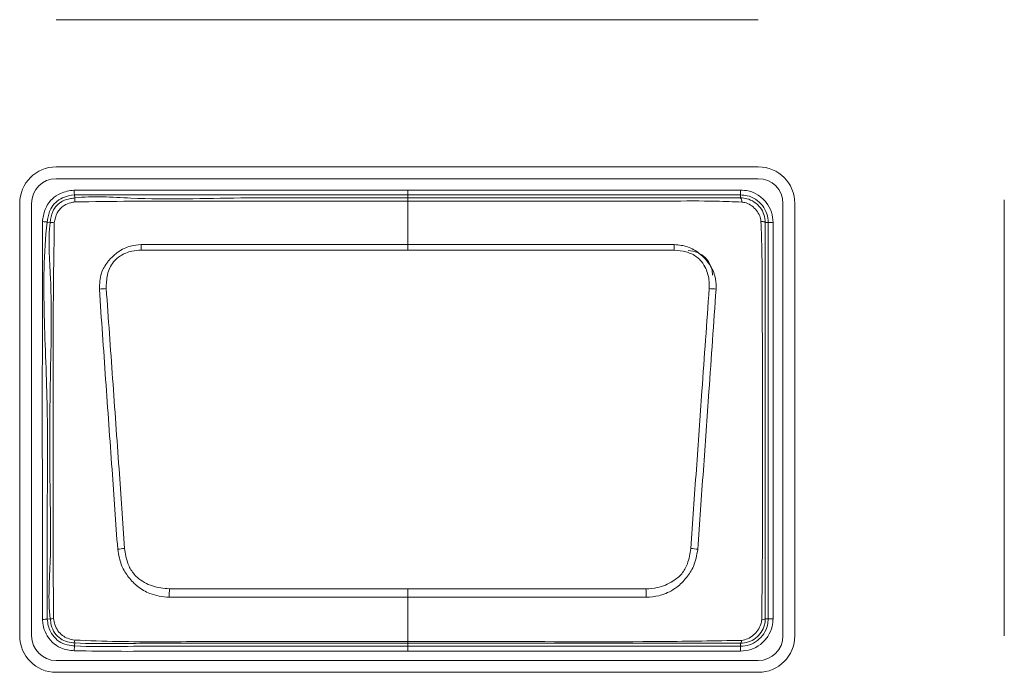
# Model space of a CAD drawing. Header units: millimetres. Extents: x 0 to 1118, y 0 to 864.
# Tile 120 of 256: x 249.48 to 254.51, y 411.88 to 415.21. Entities that reach past the tile are written whole.
import ezdxf

# ---------------------------------------------------------------- set-up
doc = ezdxf.new("R2010")
doc.units = ezdxf.units.MM

msp = doc.modelspace()

# ---------------------------------------------------------------- linework, layer by layer
at = {"color": 7, "linetype": 'Continuous', "lineweight": 15}
for p, q in [((249.6686, 415.2145), (253.2536, 415.2145)), ((253.2536, 414.4621), (249.6686, 414.4621)), ((249.6686, 414.4018), (253.2536, 414.4018)), ((249.4823, 414.2758), (249.4823, 412.0658)), ((249.5426, 412.0658), (249.5426, 414.2758)), ((253.3796, 414.2758), (253.3796, 412.0658)), ((253.4399, 412.0658), (253.4399, 414.2758)), ((254.5098, 414.2938), (254.5098, 412.0658)), ((253.2536, 411.9398), (249.6686, 411.9398)), ((249.6686, 411.8795), (253.2536, 411.8795))]:
    msp.add_line(p, q, dxfattribs=at)
at = {"color": 9, "linetype": 'Continuous', "lineweight": 0}
for p, q in [((249.7618, 414.3189), (249.7636, 414.3037)), ((251.4636, 414.319), (251.4636, 414.344)), ((251.4636, 414.344), (253.1636, 414.344)), ((251.4636, 414.3037), (251.4636, 414.319)), ((253.1636, 414.319), (251.4636, 414.319)), ((253.1636, 414.319), (253.1636, 414.344)), ((253.1636, 414.3037), (253.1636, 414.319)), ((251.4636, 414.3037), (251.4636, 414.2877)), ((251.4636, 414.0652), (251.4636, 414.2877)), ((249.6382, 414.1784), (249.623, 414.1803)), ((253.3043, 414.1783), (253.289, 414.1783)), ((253.3043, 412.1533), (253.3043, 414.1783)), ((253.3043, 414.1783), (253.3293, 414.1783)), ((253.3293, 414.1783), (253.3293, 412.1533)), ((251.4636, 414.0652), (251.4636, 414.0372)), ((251.4636, 414.0372), (250.1035, 414.0372)), ((252.8237, 414.0372), (251.4636, 414.0372)), ((251.4636, 412.3059), (251.4636, 412.2628)), ((251.4636, 412.0367), (251.4636, 412.2628)), ((249.623, 412.1515), (249.6382, 412.1533)), ((253.289, 412.1533), (253.3043, 412.1533)), ((253.3043, 412.1533), (253.3293, 412.1533)), ((249.7637, 412.0296), (249.7625, 412.0142)), ((251.4636, 412.0367), (251.4636, 412.0281)), ((251.4636, 412.0281), (251.4636, 412.0126)), ((251.4636, 412.0126), (253.1635, 412.0126)), ((251.4636, 411.9876), (251.4636, 412.0126)), ((253.1635, 412.0126), (253.1635, 412.0279)), ((253.1635, 412.0126), (253.1635, 411.9876)), ((253.1635, 411.9876), (251.4636, 411.9876))]:
    msp.add_line(p, q, dxfattribs=at)
at = {"color": 9, "linetype": 'Continuous', "lineweight": 0, "flags": 128}
for points in [[(249.759, 414.3438), (249.7596, 414.339), (249.7601, 414.3344), (249.7606, 414.3301), (249.761, 414.3264), (249.7613, 414.3233), (249.7616, 414.3209), (249.7618, 414.3195), (249.7618, 414.3189)], [(251.4636, 414.319), (251.4136, 414.319), (251.2136, 414.319), (250.8136, 414.319), (250.3206, 414.319), (249.7618, 414.3189)], [(249.5982, 414.1834), (249.603, 414.1828), (249.6076, 414.1822), (249.6119, 414.1817), (249.6156, 414.1812), (249.6187, 414.1808), (249.621, 414.1805), (249.6225, 414.1804), (249.623, 414.1803)], [(251.4636, 414.0652), (251.7618, 414.0652), (252.8249, 414.0652)], [(250.2471, 412.3059), (251.2999, 412.3059), (251.4636, 412.3059)], [(251.4636, 412.3059), (251.6273, 412.3059), (252.6801, 412.3059)], [(251.4636, 412.2628), (251.1654, 412.2628), (250.2457, 412.2629)], [(252.6815, 412.2629), (251.6273, 412.2628), (251.4636, 412.2628)], [(249.5981, 412.1487), (249.6029, 412.1493), (249.6076, 412.1498), (249.6118, 412.1503), (249.6156, 412.1507), (249.6187, 412.151), (249.621, 412.1513), (249.6224, 412.1515), (249.623, 412.1515)], [(249.7604, 411.9893), (249.7608, 411.9941), (249.7612, 411.9988), (249.7615, 412.003), (249.7618, 412.0068), (249.7621, 412.0099), (249.7623, 412.0122), (249.7624, 412.0137), (249.7625, 412.0142)]]:
    msp.add_lwpolyline(points, dxfattribs=at)
at = {"color": 7, "linetype": 'Continuous', "lineweight": 15}
for centre, radius, start, end in [((249.6686, 414.2758), 0.1863, 90, 180), ((253.2536, 414.2758), 0.1863, 0, 90), ((249.6686, 414.2758), 0.126, 90, 180), ((253.2536, 414.2758), 0.126, 0, 90), ((252.8949, 413.9093), 0.125, 0, 90), ((253.2726, 412.176), 0.028, 266.507, 305.9271), ((249.6686, 412.0658), 0.1863, 180, 270), ((249.6686, 412.0658), 0.126, 180, 270), ((253.2536, 412.0658), 0.1863, 270, 0), ((253.2536, 412.0658), 0.126, 270, 0)]:
    msp.add_arc(centre, radius, start, end, dxfattribs=at)
at = {"color": 9, "linetype": 'Continuous', "lineweight": 0}
for centre, radius, start, end in [((249.8584, 414.2967), 0.0951, 175.7603, 188.1429), ((253.1352, 414.2849), 0.0341, 355.9711, 33.6405), ((249.64, 414.0496), 0.1288, 81.4718, 90.8137), ((253.2699, 414.1482), 0.0357, 57.5236, 94.0736), ((242.9165, 413.7538), 7.1926, 2.25796, 2.48118), ((260.0107, 413.7538), 7.1926, 177.51882, 177.74204), ((249.9366, 413.4947), 0.3459, 92.0734, 97.8926), ((252.9906, 413.4948), 0.3458, 82.1073, 87.9278), ((250.109, 411.6556), 0.8619, 96.0681, 98.4294), ((252.8182, 411.6559), 0.8616, 81.5687, 83.9308), ((274.9547, 411.4931), 24.721, 178.11575, 178.21555), ((222.4352, 411.3157), 30.2611, 1.79358, 1.87511), ((249.6402, 412.2716), 0.1183, 269.0596, 277.556), ((249.8102, 412.0387), 0.0474, 173.4004, 191.0629), ((253.1468, 412.0418), 0.0218, 320.3954, 2.681)]:
    msp.add_arc(centre, radius, start, end, dxfattribs=at)
for points, knots in [([(249.5982, 414.1834), (249.5989, 414.1882), (249.6023, 414.2139), (249.6134, 414.2563), (249.647, 414.3011), (249.6958, 414.3334), (249.7358, 414.34), (249.759, 414.3438)], [0, 0, 0, 0, 0.058141, 0.312482, 0.516433, 0.720002, 1, 1, 1, 1]), ([(249.7618, 414.3189), (249.7618, 414.3189), (249.7412, 414.317), (249.7063, 414.3097), (249.6645, 414.2828), (249.636, 414.2444), (249.6267, 414.2076), (249.6236, 414.1848), (249.623, 414.1803)], [0, 0, 0, 0, 0.000069, 0.287539, 0.483942, 0.679065, 0.936859, 1, 1, 1, 1]), ([(249.759, 414.3438), (249.9462, 414.3439), (250.3206, 414.3441), (250.8888, 414.344), (251.2698, 414.344), (251.4636, 414.344)], [0, 0, 0, 0, 0.3294363, 0.6588715, 1, 1, 1, 1]), ([(253.1636, 414.344), (253.1767, 414.3431), (253.2083, 414.3409), (253.2554, 414.3199), (253.2969, 414.2818), (253.3242, 414.2325), (253.3276, 414.1961), (253.3293, 414.1783)], [0, 0, 0, 0, 0.151114, 0.365617, 0.580256, 0.795217, 1, 1, 1, 1]), ([(253.3043, 414.1783), (253.3043, 414.1783), (253.3043, 414.1933), (253.2993, 414.2243), (253.2769, 414.2662), (253.2415, 414.2986), (253.2016, 414.3164), (253.1747, 414.3182), (253.1636, 414.319)], [0, 0, 0, 0, 0.000068, 0.204827, 0.419781, 0.634394, 0.848864, 1, 1, 1, 1]), ([(249.7643, 414.2832), (249.7575, 414.2819), (249.7387, 414.2783), (249.7123, 414.268), (249.6885, 414.2494), (249.6682, 414.2201), (249.6627, 414.1941), (249.6591, 414.177)], [0, 0, 0, 0, 0.127496, 0.353033, 0.515865, 0.679685, 1, 1, 1, 1]), ([(249.7636, 414.3037), (249.7636, 414.3037), (249.8556, 414.3152), (250.1447, 414.2911), (250.6092, 414.308), (251.0816, 414.3032), (251.3658, 414.3036), (251.4636, 414.3037)], [0, 0, 0, 0, 0.0000091, 0.1686198, 0.4982921, 0.827436, 1, 1, 1, 1]), ([(251.4636, 414.2877), (251.3642, 414.2877), (251.0799, 414.2877), (250.6088, 414.2874), (250.1417, 414.2885), (249.8596, 414.2846), (249.7643, 414.2832)], [0, 0, 0, 0, 0.1755, 0.501918, 0.831626, 1, 1, 1, 1]), ([(251.4636, 414.3037), (251.6502, 414.3037), (252.0232, 414.3037), (252.4677, 414.3037), (252.8076, 414.3037), (252.9998, 414.3036), (253.124, 414.3037), (253.1636, 414.3037), (253.1636, 414.3037)], [0, 0, 0, 0, 0.329148, 0.658295, 0.784897, 0.928025, 0.999991, 1, 1, 1, 1]), ([(253.1692, 414.2825), (253.1262, 414.2842), (253.0025, 414.289), (252.7976, 414.2873), (252.4737, 414.288), (252.0684, 414.2876), (251.7047, 414.2877), (251.5031, 414.2877), (251.4636, 414.2877)], [0, 0, 0, 0, 0.075738, 0.217696, 0.360253, 0.645411, 0.930556, 1, 1, 1, 1]), ([(253.1636, 414.3037), (253.1636, 414.3037), (253.1741, 414.3037), (253.1986, 414.3007), (253.2344, 414.2848), (253.2652, 414.2557), (253.2847, 414.2191), (253.289, 414.1914), (253.289, 414.1783), (253.289, 414.1783)], [0, 0, 0, 0, 0.000076, 0.159904, 0.374064, 0.588091, 0.79409, 0.999922, 1, 1, 1, 1]), ([(253.2673, 414.1838), (253.2657, 414.1933), (253.2623, 414.2134), (253.2452, 414.2408), (253.2214, 414.2637), (253.1948, 414.2785), (253.1766, 414.2813), (253.1692, 414.2825)], [0, 0, 0, 0, 0.190911, 0.406669, 0.631059, 0.851528, 1, 1, 1, 1]), ([(249.5981, 412.1487), (249.5981, 412.3487), (249.5981, 412.7072), (249.5977, 413.2256), (249.5981, 413.7039), (249.5982, 414.0236), (249.5982, 414.1834)], [0, 0, 0, 0, 0.294817, 0.528637, 0.764318, 1, 1, 1, 1]), ([(249.623, 414.1803), (249.623, 414.1803), (249.6033, 414.0224), (249.6041, 413.7021), (249.6277, 413.2257), (249.6216, 412.7081), (249.6225, 412.3505), (249.623, 412.1515)], [0, 0, 0, 0, 0.000007, 0.235195, 0.471316, 0.705749, 1, 1, 1, 1]), ([(249.6382, 412.1533), (249.6382, 412.1533), (249.6257, 412.2532), (249.644, 412.4543), (249.6358, 412.8519), (249.634, 413.3326), (249.6518, 413.8067), (249.6265, 414.0849), (249.6382, 414.1784), (249.6382, 414.1784)], [0, 0, 0, 0, 0.000007, 0.149192, 0.296265, 0.589843, 0.860506, 0.999993, 1, 1, 1, 1]), ([(249.6591, 414.177), (249.6577, 414.0833), (249.6536, 413.807), (249.652, 413.3324), (249.6529, 412.8522), (249.6525, 412.4544), (249.6546, 412.2547), (249.6557, 412.1543)], [0, 0, 0, 0, 0.138888, 0.409935, 0.703873, 0.851045, 1, 1, 1, 1]), ([(249.8891, 413.8373), (249.8903, 413.8649), (249.8923, 413.9148), (249.921, 413.9642), (249.951, 413.9996), (249.987, 414.0321), (250.0421, 414.0605), (250.0843, 414.0638), (250.1023, 414.0652)], [0, 0, 0, 0, 0.2360364, 0.4261777, 0.4777372, 0.6372506, 0.8446028, 1, 1, 1, 1]), ([(250.1023, 414.0652), (250.1521, 414.065), (250.3013, 414.0646), (250.5498, 414.0655), (250.8513, 414.0651), (251.1558, 414.0652), (251.361, 414.0652), (251.4636, 414.0652)], [0, 0, 0, 0, 0.109645, 0.328736, 0.547828, 0.773915, 1, 1, 1, 1]), ([(252.8249, 414.0652), (252.8478, 414.063), (252.8946, 414.0585), (252.9429, 414.0288), (252.9795, 413.9961), (253.0117, 413.9582), (253.0297, 413.9174), (253.0382, 413.8745), (253.0382, 413.8545), (253.0381, 413.8373)], [0, 0, 0, 0, 0.196951, 0.400471, 0.477525, 0.621984, 0.827103, 0.852197, 1, 1, 1, 1]), ([(250.1035, 414.0372), (250.0873, 414.0359), (250.05, 414.0331), (249.9994, 414.0133), (249.9531, 413.9726), (249.926, 413.9123), (249.9247, 413.8643), (249.9241, 413.8404)], [0, 0, 0, 0, 0.16065, 0.369003, 0.524127, 0.762873, 1, 1, 1, 1]), ([(253.0031, 413.8404), (253.0032, 413.8555), (253.0035, 413.8936), (252.9875, 413.9445), (252.9628, 413.9825), (252.9306, 414.0103), (252.8853, 414.0317), (252.8442, 414.0354), (252.8237, 414.0372)], [0, 0, 0, 0, 0.15004, 0.377629, 0.518716, 0.593823, 0.797706, 1, 1, 1, 1]), ([(249.9827, 412.5081), (249.9731, 412.644), (249.9526, 412.9336), (249.9211, 413.3768), (249.8998, 413.6837), (249.8891, 413.8373)], [0, 0, 0, 0, 0.306048, 0.652529, 1, 1, 1, 1]), ([(249.9241, 413.8404), (249.9351, 413.687), (249.957, 413.3804), (249.9884, 412.9376), (250.0085, 412.6481), (250.0179, 412.5126)], [0, 0, 0, 0, 0.3473043, 0.6944239, 1, 1, 1, 1]), ([(252.9093, 412.5126), (252.9186, 412.647), (252.9373, 412.9156), (252.9685, 413.3585), (252.9906, 413.6663), (253.0031, 413.8404)], [0, 0, 0, 0, 0.302974, 0.605825, 1, 1, 1, 1]), ([(253.0381, 413.8373), (253.0259, 413.663), (253.0044, 413.3549), (252.9731, 412.9117), (252.9541, 412.6428), (252.9445, 412.5081)], [0, 0, 0, 0, 0.394267, 0.696551, 1, 1, 1, 1]), ([(250.2457, 412.2629), (250.2117, 412.2666), (250.154, 412.2728), (250.0947, 412.309), (250.0602, 412.3395), (250.0315, 412.3738), (249.9967, 412.4277), (249.9878, 412.4789), (249.9827, 412.5081)], [0, 0, 0, 0, 0.256993, 0.435754, 0.518337, 0.60805, 0.775866, 1, 1, 1, 1]), ([(250.0179, 412.5126), (250.022, 412.4864), (250.029, 412.4414), (250.0555, 412.3919), (250.0963, 412.3502), (250.1583, 412.315), (250.2175, 412.3089), (250.2471, 412.3059)], [0, 0, 0, 0, 0.2314662, 0.3974118, 0.481537, 0.7415704, 1, 1, 1, 1]), ([(252.6801, 412.3059), (252.6995, 412.3072), (252.7478, 412.3106), (252.8114, 412.338), (252.8653, 412.3807), (252.8978, 412.4399), (252.9051, 412.4859), (252.9093, 412.5126)], [0, 0, 0, 0, 0.1694252, 0.4225305, 0.5936445, 0.763574, 1, 1, 1, 1]), ([(252.9445, 412.5081), (252.9392, 412.4783), (252.9299, 412.4259), (252.8878, 412.3614), (252.8353, 412.3077), (252.7835, 412.2813), (252.7301, 412.2664), (252.7034, 412.2644), (252.6815, 412.2629)], [0, 0, 0, 0, 0.229046, 0.401205, 0.578035, 0.797363, 0.833567, 1, 1, 1, 1]), ([(249.7604, 411.9893), (249.7371, 411.9922), (249.6959, 411.9972), (249.6466, 412.0321), (249.6148, 412.0738), (249.6025, 412.1153), (249.5993, 412.14), (249.5981, 412.1487)], [0, 0, 0, 0, 0.276626, 0.489449, 0.702471, 0.894257, 1, 1, 1, 1]), ([(249.623, 412.1515), (249.623, 412.1515), (249.6257, 412.1298), (249.6322, 412.0922), (249.6643, 412.0504), (249.7016, 412.0241), (249.7367, 412.0167), (249.7571, 412.0147), (249.7625, 412.0142)], [0, 0, 0, 0, 0.0000695, 0.3040965, 0.5118259, 0.7159742, 0.9248423, 1, 1, 1, 1]), ([(249.7637, 412.0296), (249.7637, 412.0296), (249.7509, 412.0312), (249.7257, 412.0333), (249.6888, 412.0492), (249.6588, 412.0792), (249.6429, 412.1168), (249.6396, 412.1423), (249.6382, 412.1533), (249.6382, 412.1533)], [0, 0, 0, 0, 0.000077, 0.197335, 0.387981, 0.604747, 0.831107, 0.999923, 1, 1, 1, 1]), ([(249.6557, 412.1543), (249.6575, 412.1439), (249.6614, 412.1219), (249.676, 412.0912), (249.6989, 412.0675), (249.7285, 412.0508), (249.7506, 412.0465), (249.7631, 412.0441)], [0, 0, 0, 0, 0.18912, 0.399681, 0.59883, 0.771957, 1, 1, 1, 1]), ([(253.1635, 412.0126), (253.1786, 412.014), (253.2095, 412.0169), (253.2515, 412.0401), (253.2838, 412.0754), (253.3016, 412.1153), (253.3035, 412.1422), (253.3043, 412.1533)], [0, 0, 0, 0, 0.204674, 0.419838, 0.63439, 0.848799, 1, 1, 1, 1]), ([(253.3293, 412.1533), (253.3284, 412.1402), (253.3262, 412.1086), (253.3052, 412.0615), (253.2671, 412.02), (253.2177, 411.9927), (253.1813, 411.9893), (253.1635, 411.9876)], [0, 0, 0, 0, 0.151184, 0.365638, 0.580224, 0.795404, 1, 1, 1, 1]), ([(253.1685, 412.0428), (253.1788, 412.0449), (253.201, 412.0493), (253.2293, 412.0687), (253.2527, 412.0943), (253.2672, 412.1215), (253.2698, 412.1405), (253.2709, 412.148)], [0, 0, 0, 0, 0.197465, 0.427894, 0.636792, 0.855626, 1, 1, 1, 1]), ([(249.7625, 412.0142), (249.7625, 412.0142), (249.8423, 412.0093), (250.0033, 412.0127), (250.3253, 412.0126), (250.6899, 412.0126), (251.0961, 412.0126), (251.3411, 412.0126), (251.4636, 412.0126)], [0, 0, 0, 0, 0.000009, 0.1411, 0.283602, 0.567928, 0.783964, 1, 1, 1, 1]), ([(249.7631, 412.0441), (249.8367, 412.0414), (250.0536, 412.0333), (250.414, 412.0378), (250.8442, 412.0364), (251.1941, 412.0367), (251.4006, 412.0367), (251.4636, 412.0367)], [0, 0, 0, 0, 0.129882, 0.38275, 0.635798, 0.888847, 1, 1, 1, 1]), ([(251.4636, 412.0281), (251.2762, 412.0281), (250.9014, 412.0281), (250.4082, 412.028), (250.0291, 412.0281), (249.8371, 412.025), (249.7637, 412.0296), (249.7637, 412.0296)], [0, 0, 0, 0, 0.330741, 0.661483, 0.870168, 0.999991, 1, 1, 1, 1]), ([(251.4636, 412.0367), (251.4969, 412.0367), (251.6636, 412.0366), (252.0969, 412.0372), (252.6319, 412.0335), (253.0335, 412.0405), (253.1685, 412.0428)], [0, 0, 0, 0, 0.058652, 0.293263, 0.762484, 1, 1, 1, 1]), ([(253.1635, 412.0279), (253.0298, 412.028), (252.6309, 412.0281), (252.0642, 412.028), (251.6312, 412.028), (251.4636, 412.0281)], [0, 0, 0, 0, 0.2359968, 0.7041638, 1, 1, 1, 1]), ([(251.4636, 411.9876), (251.4469, 411.9876), (251.3636, 411.9876), (251.0136, 411.9876), (250.624, 411.9872), (250.2204, 411.9879), (250.0027, 411.9858), (249.8412, 411.9882), (249.7604, 411.9893)], [0, 0, 0, 0, 0.029356, 0.146782, 0.616487, 0.715592, 0.857623, 1, 1, 1, 1])]:
    msp.add_open_spline(points, degree=3, knots=knots, dxfattribs=at)
at = {"color": 7, "linetype": 'Continuous', "lineweight": 15}
for points, knots in [([(249.6382, 414.1784), (249.6382, 414.1784), (249.6405, 414.1973), (249.646, 414.2289), (249.6701, 414.2664), (249.702, 414.2902), (249.735, 414.2997), (249.7564, 414.3031), (249.7635, 414.3037), (249.7636, 414.3037)], [0, 0, 0, 0, 0.000077, 0.292145, 0.481325, 0.668502, 0.889296, 0.999924, 1, 1, 1, 1]), ([(253.2709, 412.148), (253.2723, 412.2548), (253.2751, 412.4668), (253.2744, 412.8892), (253.2748, 413.3065), (253.2742, 413.6695), (253.2735, 413.8724), (253.2727, 414.027), (253.2692, 414.1305), (253.2673, 414.1838)], [0, 0, 0, 0, 0.157294, 0.312475, 0.622468, 0.772195, 0.847356, 0.921427, 1, 1, 1, 1]), ([(253.289, 414.1783), (253.289, 414.1783), (253.289, 414.1272), (253.2889, 414.0254), (253.289, 413.8726), (253.2889, 413.6694), (253.289, 413.3066), (253.289, 412.8894), (253.2889, 412.4688), (253.289, 412.2585), (253.289, 412.1533), (253.289, 412.1533)], [0, 0, 0, 0, 0.000007, 0.075686, 0.15099, 0.226275, 0.376845, 0.688419, 0.844208, 0.999993, 1, 1, 1, 1]), ([(253.289, 412.1533), (253.289, 412.1533), (253.289, 412.143), (253.2859, 412.1181), (253.27, 412.0827), (253.2413, 412.0519), (253.2044, 412.0324), (253.1771, 412.0279), (253.1636, 412.0279), (253.1636, 412.0279)], [0, 0, 0, 0, 0.000078, 0.16207, 0.372155, 0.585977, 0.793109, 0.999924, 1, 1, 1, 1]), ([(253.1636, 412.0279), (253.1636, 412.0279), (253.1636, 412.0279), (253.1636, 412.0279), (253.1635, 412.0279)], [0, 0, 0, 0, 0.23202, 1, 1, 1, 1])]:
    msp.add_open_spline(points, degree=3, knots=knots, dxfattribs=at)

doc.saveas('drawing.dxf')
